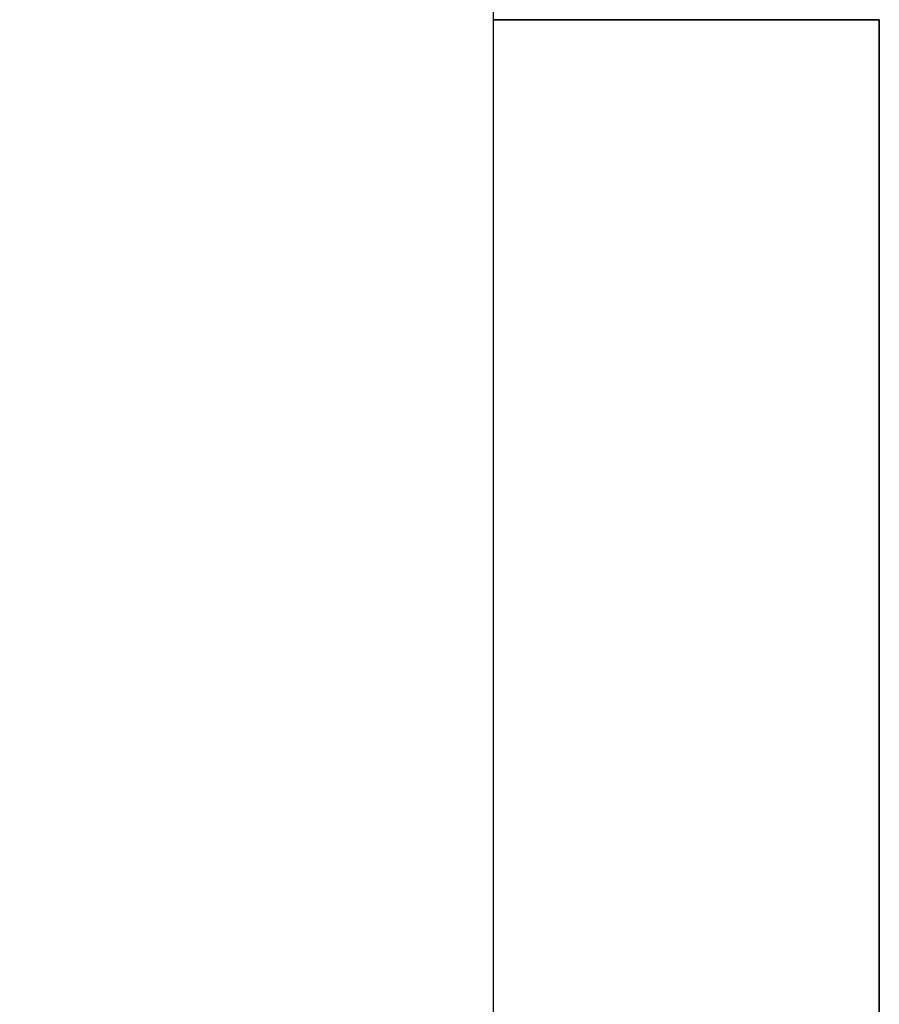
# Model space of a CAD drawing. Header units: millimetres. Extents: x -429 to 420, y -314 to 480.
# Tile 121 of 143: x 261.33 to 268.01, y 136.92 to 144.57. Entities that reach past the tile are written whole.
import ezdxf

# ---------------------------------------------------------------- set-up
doc = ezdxf.new("R2010")
doc.units = ezdxf.units.MM
doc.header["$MEASUREMENT"] = 0
doc.layers.add('Layer 1', color=7, linetype='Continuous')

msp = doc.modelspace()

# ---------------------------------------------------------------- linework, layer by layer
at = {"layer": 'Layer 1', "color": 114}
msp.add_lwpolyline([(265.0129, 129.5661), (268.0127, 129.5661), (268.0127, 144.5661), (265.0129, 144.5661), (265.0129, 129.5661)], close=True, dxfattribs=at)
at = {"layer": 'Layer 1', "color": 7, "lineweight": 25}
msp.add_open_spline([(265.0128, 156.5663), (265.0128, 156.5663), (253.0129, 156.5663), (253.0129, 156.5663), (253.0129, 156.5663), (253.0129, 156.5663), (253.0129, 159.5661), (253.0129, 159.5661), (253.0129, 159.5661), (253.0129, 159.5661), (238.0129, 159.5661), (238.0129, 159.5661), (238.0129, 159.5661), (238.0129, 159.5661), (238.0129, 156.5663), (238.0129, 156.5663), (238.0129, 156.5663), (238.0129, 156.5663), (226.013, 156.5663), (226.013, 156.5663), (226.013, 156.5663), (226.013, 156.5663), (226.013, 144.5661), (226.013, 144.5661), (226.013, 144.5661), (226.013, 144.5661), (223.0129, 144.5661), (223.0129, 144.5661), (223.0129, 144.5661), (223.0129, 144.5661), (223.0129, 129.5661), (223.0129, 129.5661), (223.0129, 129.5661), (223.0129, 129.5661), (226.013, 129.5661), (226.013, 129.5661), (226.013, 129.5661), (226.013, 129.5661), (226.013, 117.5662), (226.013, 117.5662), (226.013, 117.5662), (226.013, 117.5662), (238.0129, 117.5662), (238.0129, 117.5662), (238.0129, 117.5662), (238.0129, 117.5662), (238.0129, 114.5663), (238.0129, 114.5663), (238.0129, 114.5663), (238.0129, 114.5663), (253.0129, 114.5663), (253.0129, 114.5663), (253.0129, 114.5663), (253.0129, 114.5663), (253.0129, 117.5662), (253.0129, 117.5662), (253.0129, 117.5662), (253.0129, 117.5662), (265.0128, 117.5662), (265.0128, 117.5662), (265.0128, 117.5662), (265.0128, 117.5662), (265.0128, 129.5661), (265.0128, 129.5661), (265.0128, 129.5661), (265.0128, 129.5661), (268.013, 129.5661), (268.013, 129.5661), (268.013, 129.5661), (268.013, 129.5661), (268.013, 144.5661), (268.013, 144.5661), (268.013, 144.5661), (268.013, 144.5661), (265.0128, 144.5661), (265.0128, 144.5661), (265.0128, 144.5661), (265.0128, 144.5661), (265.0128, 156.5663), (265.0128, 156.5663)], degree=3, knots=[0, 0, 0, 0, 0.047619, 0.047619, 0.047619, 0.047619, 0.095238, 0.095238, 0.095238, 0.095238, 0.142857, 0.142857, 0.142857, 0.142857, 0.190476, 0.190476, 0.190476, 0.190476, 0.238095, 0.238095, 0.238095, 0.238095, 0.285714, 0.285714, 0.285714, 0.285714, 0.333333, 0.333333, 0.333333, 0.333333, 0.380952, 0.380952, 0.380952, 0.380952, 0.428571, 0.428571, 0.428571, 0.428571, 0.47619, 0.47619, 0.47619, 0.47619, 0.52381, 0.52381, 0.52381, 0.52381, 0.571429, 0.571429, 0.571429, 0.571429, 0.619048, 0.619048, 0.619048, 0.619048, 0.666667, 0.666667, 0.666667, 0.666667, 0.714286, 0.714286, 0.714286, 0.714286, 0.761905, 0.761905, 0.761905, 0.761905, 0.809524, 0.809524, 0.809524, 0.809524, 0.857143, 0.857143, 0.857143, 0.857143, 0.904762, 0.904762, 0.904762, 0.904762, 1, 1, 1, 1], dxfattribs=at)

doc.saveas('drawing.dxf')
